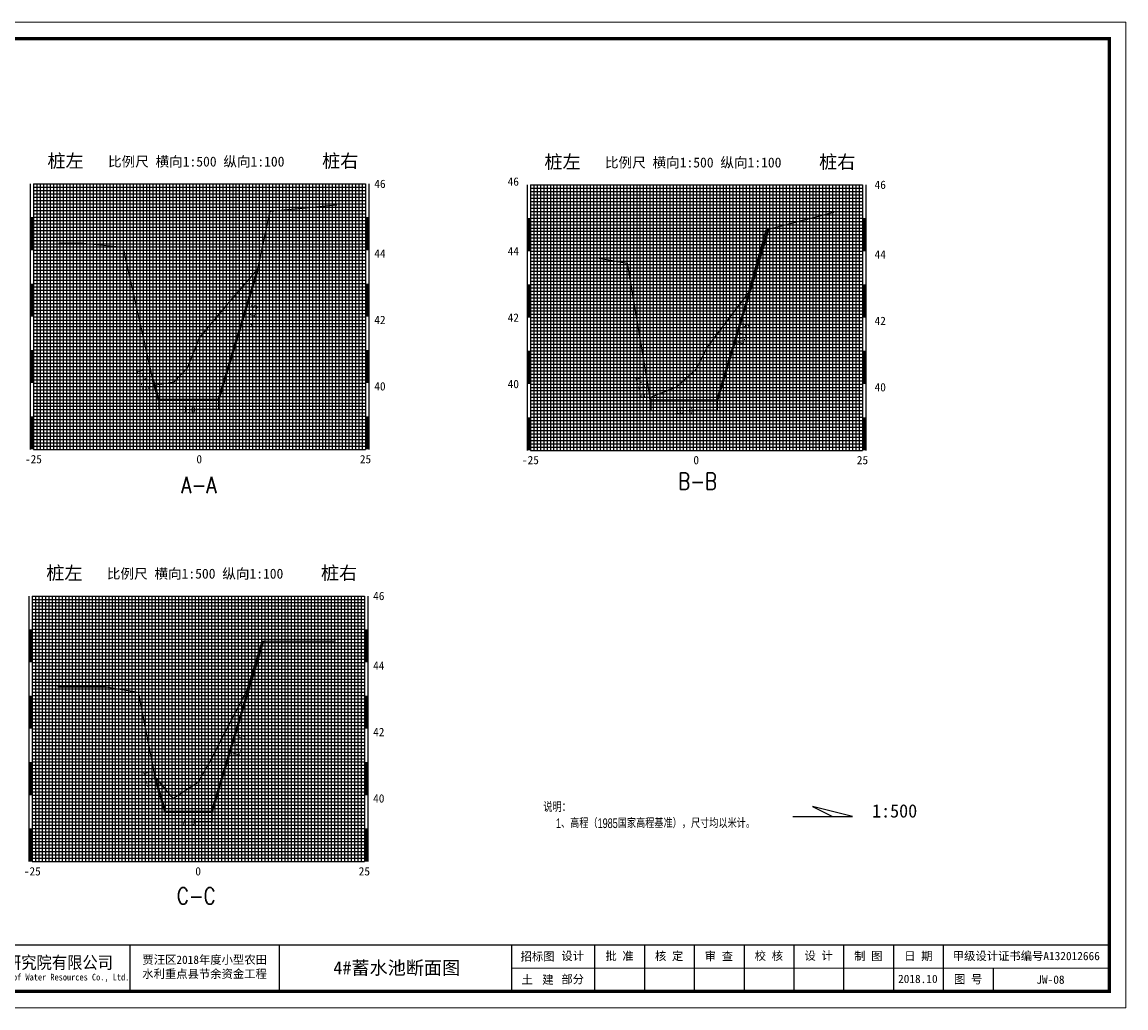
# Model space of a CAD drawing. Extents: x 555481 to 559434, y 3811529 to 3812446.
# Tile 34 of 37: x 556546 to 556878, y 3811587 to 3811884. Entities that reach past the tile are written whole.
import ezdxf
from ezdxf.enums import TextEntityAlignment as Align

# ---------------------------------------------------------------- set-up
doc = ezdxf.new("R2010")
doc.units = 0
doc.header["$LTSCALE"] = 0.5
doc.header["$PDSIZE"] = 0.2
doc.layers.get('0').update_dxf_attribs({"linetype": 'CONTINUOUS'})
doc.layers.get('Defpoints').update_dxf_attribs({"linetype": 'CONTINUOUS'})
for name, color, linetype in [('BGC', 7, 'CONTINUOUS'), ('DFG', 3, 'CONTINUOUS'), ('DMX', 1, 'CONTINUOUS'), ('XFG', 8, 'CONTINUOUS'), ('图副注记', 255, 'CONTINUOUS'), ('标注', 7, 'CONTINUOUS')]:
    doc.layers.add(name, color=color, linetype=linetype)
doc.layers.add('文字', color=7, linetype='CONTINUOUS', lineweight=13)
doc.layers.add('设计断面', color=4, linetype='CONTINUOUS', lineweight=40)
doc.styles.add('HT', font='simhei.ttf')
doc.styles.add('HZ', font='rs.shx', dxfattribs={"width": 0.8, "bigfont": 'hztxt.shx'})
doc.styles.add('hz-e', font='hztxt_e.shx', dxfattribs={"width": 0.7, "height": 40, "bigfont": 'hztxt.shx'})
doc.styles.add('LYJFS', font='times.ttf', dxfattribs={"width": 0.7})
doc.styles.get("Standard").update_dxf_attribs({"font": 'rs.shx', "bigfont": 'hztxt.shx'})
doc.styles.add('宋体', font='txt')
doc.dimstyles.get("Standard").update_dxf_attribs({"dimtxt": 0.18, "dimasz": 0.18, "dimexe": 0.18, "dimexo": 0.0625, "dimgap": 0.09, "dimtad": 0, "dimtih": 1, "dimtoh": 1, "dimdec": 4, "dimzin": 0, "dimdsep": 46, "dimtxsty": 'Standard', "dimcen": 0.09, "dimadec": 0, "dimazin": 0, "dimtfac": 1, "dimtdec": 4, "dimtofl": 0, "dimtmove": 0, "dimatfit": 3, "dimfxl": 0, "dimtolj": 1, "dimtzin": 0, "dimarcsym": 0})

# ---------------------------------------------------------------- blocks, each defined once
blk = doc.blocks.new('_ArchTick')
at = {"color": 0, "linetype": 'ByBlock', "const_width": 0.15}
blk.add_lwpolyline([(-0.5, -0.5), (0.5, 0.5)], dxfattribs=at)
blk = doc.blocks.new('*D7')
at = {"layer": 'Defpoints', "color": 0, "linetype": 'Continuous', "transparency": 16777216}
for p in [(556586.76, 3811769.92), (556604.76, 3811769.92), (556604.76, 3811766.92)]:
    blk.add_point(p, dxfattribs=at)
at = {"layer": '标注', "color": 0, "linetype": 'Continuous', "lineweight": -2, "transparency": 16777216}
for p, q in [((556586.76, 3811769.86), (556586.76, 3811766.74)), ((556604.76, 3811769.86), (556604.76, 3811766.74)), ((556586.76, 3811766.92), (556593.65, 3811766.92)), ((556604.76, 3811766.92), (556597.86, 3811766.92))]:
    blk.add_line(p, q, dxfattribs=at)
at = {"layer": '标注', "color": 0, "linetype": 'Continuous', "lineweight": -2, "transparency": 16777216, "xscale": 0.5, "yscale": 0.5, "zscale": 0.5, "rotation": 180}
blk.add_blockref('_ArchTick', (556586.76, 3811766.92), dxfattribs=at)
at = {"layer": '标注', "color": 0, "linetype": 'Continuous', "lineweight": -2, "transparency": 16777216, "xscale": 0.5, "yscale": 0.5, "zscale": 0.5}
blk.add_blockref('_ArchTick', (556604.76, 3811766.92), dxfattribs=at)
at = {"layer": '标注', "color": 0, "linetype": 'Continuous', "transparency": 16777216, "insert": (556595.76, 3811766.92), "char_height": 2, "attachment_point": 5, "style": '宋体'}
blk.add_mtext('\\A1;9.0', dxfattribs=at)
blk = doc.blocks.new('*D8')
at = {"layer": 'Defpoints', "color": 0, "linetype": 'Continuous', "transparency": 16777216}
for p in [(556734.91, 3811769.64), (556754.91, 3811769.64), (556754.91, 3811766.64)]:
    blk.add_point(p, dxfattribs=at)
at = {"layer": '标注', "color": 0, "linetype": 'Continuous', "lineweight": -2, "transparency": 16777216}
for p, q in [((556734.91, 3811769.58), (556734.91, 3811766.46)), ((556754.91, 3811769.58), (556754.91, 3811766.46)), ((556734.91, 3811766.64), (556742.19, 3811766.64)), ((556754.91, 3811766.64), (556747.62, 3811766.64))]:
    blk.add_line(p, q, dxfattribs=at)
at = {"layer": '标注', "color": 0, "linetype": 'Continuous', "lineweight": -2, "transparency": 16777216, "xscale": 0.5, "yscale": 0.5, "zscale": 0.5, "rotation": 180}
blk.add_blockref('_ArchTick', (556734.91, 3811766.64), dxfattribs=at)
at = {"layer": '标注', "color": 0, "linetype": 'Continuous', "lineweight": -2, "transparency": 16777216, "xscale": 0.5, "yscale": 0.5, "zscale": 0.5}
blk.add_blockref('_ArchTick', (556754.91, 3811766.64), dxfattribs=at)
at = {"layer": '标注', "color": 0, "linetype": 'Continuous', "transparency": 16777216, "insert": (556744.91, 3811766.64), "char_height": 2, "attachment_point": 5, "style": '宋体'}
blk.add_mtext('\\A1;10.0', dxfattribs=at)
blk = doc.blocks.new('*D9')
at = {"layer": 'Defpoints', "color": 0, "linetype": 'Continuous', "transparency": 16777216}
for p in [(556588.73, 3811645.77), (556602.73, 3811645.77), (556602.73, 3811642.77)]:
    blk.add_point(p, dxfattribs=at)
at = {"layer": '标注', "color": 0, "linetype": 'Continuous', "lineweight": -2, "transparency": 16777216}
for p, q in [((556588.73, 3811645.71), (556588.73, 3811642.59)), ((556602.73, 3811645.71), (556602.73, 3811642.59)), ((556588.73, 3811642.77), (556593.6, 3811642.77)), ((556602.73, 3811642.77), (556597.74, 3811642.77))]:
    blk.add_line(p, q, dxfattribs=at)
at = {"layer": '标注', "color": 0, "linetype": 'Continuous', "lineweight": -2, "transparency": 16777216, "xscale": 0.5, "yscale": 0.5, "zscale": 0.5, "rotation": 180}
blk.add_blockref('_ArchTick', (556588.73, 3811642.77), dxfattribs=at)
at = {"layer": '标注', "color": 0, "linetype": 'Continuous', "lineweight": -2, "transparency": 16777216, "xscale": 0.5, "yscale": 0.5, "zscale": 0.5}
blk.add_blockref('_ArchTick', (556602.73, 3811642.77), dxfattribs=at)
at = {"layer": '标注', "color": 0, "linetype": 'Continuous', "transparency": 16777216, "insert": (556595.67, 3811642.77), "char_height": 2, "attachment_point": 5, "style": '宋体'}
blk.add_mtext('\\A1;7.0', dxfattribs=at)
blk = doc.blocks.new('tk')
at = {"lineweight": 0}
for p, q in [((0, 2970), (4200, 2970)), ((4200, 2970), (4200, 0)), ((4150, 120), (2350, 120)), ((4200, 0), (0, 0))]:
    blk.add_line(p, q, dxfattribs=at)
for p, q in [((1200, 190), (1200, 50)), ((1650, 190), (1650, 50)), ((2350, 190), (2350, 50)), ((2600, 190), (2600, 50)), ((2750, 190), (2750, 50)), ((2900, 190), (2900, 50)), ((3050, 190), (3050, 50)), ((3200, 190), (3200, 50)), ((3350, 190), (3350, 50)), ((3500, 190), (3500, 50)), ((3650, 190), (3650, 50)), ((3800, 120), (3800, 50))]:
    blk.add_line(p, q)
at = {"lineweight": 0, "const_width": 10}
blk.add_lwpolyline([(250, 2920), (4150, 2920), (4150, 50), (250, 50)], close=True, dxfattribs=at)
at = {"lineweight": 0, "const_width": 4}
blk.add_lwpolyline([(4150, 190), (250, 190)], dxfattribs=at)
at = {"style": '宋体'}
for s, height, width, p in [('江苏省水利勘测设计研究院有限公司', 37.5, 0.9, (781.3, 137.5)), ('Jiangsu Surveying and Design Institute of Water Resources Co., Ltd.', 20, 0.8, (779.6, 90.1))]:
    blk.add_text(s, height=height, dxfattribs=dict(at, width=width)).set_placement(p, align=Align.MIDDLE)
at = {"style": 'LYJFS'}
for s, p in [('招标图', (2428.3, 155)), ('土   建', (2428.3, 85))]:
    blk.add_text(s, height=25, dxfattribs=at).set_placement(p, align=Align.MIDDLE_CENTER)
at = {"char_height": 25, "attachment_point": 5, "style": '宋体'}
for s, insert in [('设计', (2534, 155)), ('批 准', (2675, 155)), ('核 定', (2824.4, 154.7)), ('审 查', (2974.3, 154.7)), ('校 核', (3124.7, 155.4)), ('设 计', (3274.7, 155.9)), ('制 图', (3424.2, 154.8)), ('日 期', (3575, 155)), ('甲级设计证书编号A132012666', (3900, 155)), ('部分', (2534, 85)), ('2018.10', (3573.4, 87.3)), ('图 号', (3725, 85))]:
    blk.add_mtext(s, dxfattribs=dict(at, insert=insert))
blk = doc.blocks.new('tk1')
at = {"color": 0}
blk.add_blockref('tk', (0, 0), dxfattribs=at)
at = {"style": '宋体'}
for s, p in [('贾汪区2018年度小型农田', (1425.7, 146)), ('水利重点县节余资金工程', (1425.4, 103.5))]:
    blk.add_text(s, height=25, dxfattribs=at).set_placement(p, align=Align.MIDDLE)

msp = doc.modelspace()

# ---------------------------------------------------------------- linework, layer by layer
at = {"layer": 'BGC', "linetype": 'Continuous'}
for p, q in [((556548.01187, 3811834.92348), (556548.01187, 3811754.92348)), ((556549.01187, 3811834.92348), (556549.01187, 3811754.92348)), ((556649.01187, 3811834.92348), (556649.01187, 3811754.92348)), ((556650.01187, 3811834.92348), (556650.01187, 3811754.92348)), ((556697.67153, 3811834.64243), (556697.67153, 3811754.64243)), ((556698.67153, 3811834.64243), (556698.67153, 3811754.64243)), ((556798.67153, 3811834.64243), (556798.67153, 3811754.64243)), ((556799.67153, 3811834.64243), (556799.67153, 3811754.64243)), ((556547.67153, 3811710.77374), (556547.67153, 3811630.77374)), ((556548.67153, 3811710.77374), (556548.67153, 3811630.77374)), ((556648.67153, 3811710.77374), (556648.67153, 3811630.77374)), ((556649.67153, 3811710.77374), (556649.67153, 3811630.77374))]:
    msp.add_line(p, q, dxfattribs=at)
at = {"layer": 'BGC', "linetype": 'Continuous', "const_width": 1}
for points in [[(556548.51187, 3811814.92348), (556548.51187, 3811824.92348)], [(556649.51187, 3811814.92348), (556649.51187, 3811824.92348)], [(556698.17153, 3811814.64243), (556698.17153, 3811824.64243)], [(556799.17153, 3811814.64243), (556799.17153, 3811824.64243)], [(556548.51187, 3811794.92348), (556548.51187, 3811804.92348)], [(556649.51187, 3811794.92348), (556649.51187, 3811804.92348)], [(556698.17153, 3811794.64243), (556698.17153, 3811804.64243)], [(556799.17153, 3811794.64243), (556799.17153, 3811804.64243)], [(556548.51187, 3811774.92348), (556548.51187, 3811784.92348)], [(556649.51187, 3811774.92348), (556649.51187, 3811784.92348)], [(556698.17153, 3811774.64243), (556698.17153, 3811784.64243)], [(556799.17153, 3811774.64243), (556799.17153, 3811784.64243)], [(556548.51187, 3811754.92348), (556548.51187, 3811764.92348)], [(556649.51187, 3811754.92348), (556649.51187, 3811764.92348)], [(556698.17153, 3811754.64243), (556698.17153, 3811764.64243)], [(556799.17153, 3811754.64243), (556799.17153, 3811764.64243)], [(556548.17153, 3811690.77374), (556548.17153, 3811700.77374)], [(556649.17153, 3811690.77374), (556649.17153, 3811700.77374)], [(556548.17153, 3811670.77374), (556548.17153, 3811680.77374)], [(556649.17153, 3811670.77374), (556649.17153, 3811680.77374)], [(556548.17153, 3811650.77374), (556548.17153, 3811660.77374)], [(556649.17153, 3811650.77374), (556649.17153, 3811660.77374)], [(556548.17153, 3811630.77374), (556548.17153, 3811640.77374)], [(556649.17153, 3811630.77374), (556649.17153, 3811640.77374)]]:
    msp.add_lwpolyline(points, dxfattribs=at)
at = {"layer": 'DFG', "linetype": 'Continuous'}
for p, q in [((556549.01187, 3811834.92348), (556649.01187, 3811834.92348)), ((556559.01187, 3811834.92348), (556559.01187, 3811754.92348)), ((556569.01187, 3811834.92348), (556569.01187, 3811754.92348)), ((556579.01187, 3811834.92348), (556579.01187, 3811754.92348)), ((556589.01187, 3811834.92348), (556589.01187, 3811754.92348)), ((556609.01187, 3811834.92348), (556609.01187, 3811754.92348)), ((556619.01187, 3811834.92348), (556619.01187, 3811754.92348)), ((556629.01187, 3811834.92348), (556629.01187, 3811754.92348)), ((556639.01187, 3811834.92348), (556639.01187, 3811754.92348)), ((556698.67153, 3811834.64243), (556798.67153, 3811834.64243)), ((556708.67153, 3811834.64243), (556708.67153, 3811754.64243)), ((556718.67153, 3811834.64243), (556718.67153, 3811754.64243)), ((556728.67153, 3811834.64243), (556728.67153, 3811754.64243)), ((556738.67153, 3811834.64243), (556738.67153, 3811754.64243)), ((556758.67153, 3811834.64243), (556758.67153, 3811754.64243)), ((556768.67153, 3811834.64243), (556768.67153, 3811754.64243)), ((556778.67153, 3811834.64243), (556778.67153, 3811754.64243)), ((556788.67153, 3811834.64243), (556788.67153, 3811754.64243)), ((556549.01187, 3811824.92348), (556649.01187, 3811824.92348)), ((556698.67153, 3811824.64243), (556798.67153, 3811824.64243)), ((556549.01187, 3811814.92348), (556649.01187, 3811814.92348)), ((556549.01187, 3811814.92348), (556649.01187, 3811814.92348)), ((556698.67153, 3811814.64243), (556798.67153, 3811814.64243)), ((556698.67153, 3811814.64243), (556798.67153, 3811814.64243)), ((556549.01187, 3811804.92348), (556649.01187, 3811804.92348)), ((556698.67153, 3811804.64243), (556798.67153, 3811804.64243)), ((556549.01187, 3811794.92348), (556649.01187, 3811794.92348)), ((556698.67153, 3811794.64243), (556798.67153, 3811794.64243)), ((556549.01187, 3811784.92348), (556649.01187, 3811784.92348)), ((556698.67153, 3811784.64243), (556798.67153, 3811784.64243)), ((556549.01187, 3811774.92348), (556649.01187, 3811774.92348)), ((556698.67153, 3811774.64243), (556798.67153, 3811774.64243)), ((556549.01187, 3811764.92348), (556649.01187, 3811764.92348)), ((556698.67153, 3811764.64243), (556798.67153, 3811764.64243)), ((556549.01187, 3811754.92348), (556649.01187, 3811754.92348)), ((556698.67153, 3811754.64243), (556798.67153, 3811754.64243)), ((556548.67153, 3811710.77374), (556648.67153, 3811710.77374)), ((556558.67153, 3811710.77374), (556558.67153, 3811630.77374)), ((556568.67153, 3811710.77374), (556568.67153, 3811630.77374)), ((556578.67153, 3811710.77374), (556578.67153, 3811630.77374)), ((556588.67153, 3811710.77374), (556588.67153, 3811630.77374)), ((556608.67153, 3811710.77374), (556608.67153, 3811630.77374)), ((556618.67153, 3811710.77374), (556618.67153, 3811630.77374)), ((556628.67153, 3811710.77374), (556628.67153, 3811630.77374)), ((556638.67153, 3811710.77374), (556638.67153, 3811630.77374)), ((556548.67153, 3811700.77374), (556648.67153, 3811700.77374)), ((556548.67153, 3811690.77374), (556648.67153, 3811690.77374)), ((556548.67153, 3811690.77374), (556648.67153, 3811690.77374)), ((556548.67153, 3811680.77374), (556648.67153, 3811680.77374)), ((556548.67153, 3811670.77374), (556648.67153, 3811670.77374)), ((556548.67153, 3811660.77374), (556648.67153, 3811660.77374)), ((556548.67153, 3811650.77374), (556648.67153, 3811650.77374)), ((556548.67153, 3811640.77374), (556648.67153, 3811640.77374)), ((556548.67153, 3811630.77374), (556648.67153, 3811630.77374))]:
    msp.add_line(p, q, dxfattribs=at)
at = {"layer": 'DFG', "color": 2, "linetype": 'Continuous'}
for p, q in [((556599.01187, 3811834.92348), (556599.01187, 3811754.92348)), ((556748.67153, 3811834.64243), (556748.67153, 3811754.64243)), ((556598.67153, 3811710.77374), (556598.67153, 3811630.77374))]:
    msp.add_line(p, q, dxfattribs=at)
at = {"layer": 'DMX', "linetype": 'Continuous', "flags": 128}
for points in [[(556556.68094, 3811817.05348), (556564.11451, 3811817.05348), (556575.92899, 3811815.89348), (556585.30766, 3811774.25348), (556591.36564, 3811775.27348), (556595.43729, 3811779.48348), (556599.01187, 3811788.53348), (556607.77392, 3811798.96348), (556616.54855, 3811809.23348), (556620.27949, 3811826.68348), (556640.32766, 3811828.63348)], [(556706.35436, 3811812.68243), (556718.76045, 3811812.68243), (556727.8173, 3811811.06243), (556734.62242, 3811770.57243), (556742.73792, 3811773.79243), (556748.67153, 3811779.20243), (556751.85675, 3811785.68243), (556764.32774, 3811802.08243), (556769.67755, 3811821.11243), (556790.04598, 3811826.40243)], [(556556.33866, 3811683.45374), (556570.9156, 3811683.45374), (556580.55607, 3811681.79374), (556585.54768, 3811656.30374), (556590.97373, 3811649.75374), (556598.67153, 3811654.75374), (556602.64318, 3811661.77374), (556605.92109, 3811668.27374), (556613.28266, 3811682.16374), (556617.88552, 3811697.19374), (556639.97237, 3811697.24374)]]:
    msp.add_lwpolyline(points, dxfattribs=at)
at = {"layer": 'XFG', "linetype": 'Continuous'}
for p, q in [((556550.01187, 3811834.92348), (556550.01187, 3811754.92348)), ((556551.01187, 3811834.92348), (556551.01187, 3811754.92348)), ((556552.01187, 3811834.92348), (556552.01187, 3811754.92348)), ((556553.01187, 3811834.92348), (556553.01187, 3811754.92348)), ((556554.01187, 3811834.92348), (556554.01187, 3811754.92348)), ((556555.01187, 3811834.92348), (556555.01187, 3811754.92348)), ((556556.01187, 3811834.92348), (556556.01187, 3811754.92348)), ((556557.01187, 3811834.92348), (556557.01187, 3811754.92348)), ((556558.01187, 3811834.92348), (556558.01187, 3811754.92348)), ((556560.01187, 3811834.92348), (556560.01187, 3811754.92348)), ((556561.01187, 3811834.92348), (556561.01187, 3811754.92348)), ((556562.01187, 3811834.92348), (556562.01187, 3811754.92348)), ((556563.01187, 3811834.92348), (556563.01187, 3811754.92348)), ((556564.01187, 3811834.92348), (556564.01187, 3811754.92348)), ((556565.01187, 3811834.92348), (556565.01187, 3811754.92348)), ((556566.01187, 3811834.92348), (556566.01187, 3811754.92348)), ((556567.01187, 3811834.92348), (556567.01187, 3811754.92348)), ((556568.01187, 3811834.92348), (556568.01187, 3811754.92348)), ((556570.01187, 3811834.92348), (556570.01187, 3811754.92348)), ((556571.01187, 3811834.92348), (556571.01187, 3811754.92348)), ((556572.01187, 3811834.92348), (556572.01187, 3811754.92348)), ((556573.01187, 3811834.92348), (556573.01187, 3811754.92348)), ((556574.01187, 3811834.92348), (556574.01187, 3811754.92348)), ((556575.01187, 3811834.92348), (556575.01187, 3811754.92348)), ((556576.01187, 3811834.92348), (556576.01187, 3811754.92348)), ((556577.01187, 3811834.92348), (556577.01187, 3811754.92348)), ((556578.01187, 3811834.92348), (556578.01187, 3811754.92348)), ((556580.01187, 3811834.92348), (556580.01187, 3811754.92348)), ((556581.01187, 3811834.92348), (556581.01187, 3811754.92348)), ((556582.01187, 3811834.92348), (556582.01187, 3811754.92348)), ((556583.01187, 3811834.92348), (556583.01187, 3811754.92348)), ((556584.01187, 3811834.92348), (556584.01187, 3811754.92348)), ((556585.01187, 3811834.92348), (556585.01187, 3811754.92348)), ((556586.01187, 3811834.92348), (556586.01187, 3811754.92348)), ((556587.01187, 3811834.92348), (556587.01187, 3811754.92348)), ((556588.01187, 3811834.92348), (556588.01187, 3811754.92348)), ((556590.01187, 3811834.92348), (556590.01187, 3811754.92348)), ((556591.01187, 3811834.92348), (556591.01187, 3811754.92348)), ((556592.01187, 3811834.92348), (556592.01187, 3811754.92348)), ((556593.01187, 3811834.92348), (556593.01187, 3811754.92348)), ((556594.01187, 3811834.92348), (556594.01187, 3811754.92348)), ((556595.01187, 3811834.92348), (556595.01187, 3811754.92348)), ((556596.01187, 3811834.92348), (556596.01187, 3811754.92348)), ((556597.01187, 3811834.92348), (556597.01187, 3811754.92348)), ((556598.01187, 3811834.92348), (556598.01187, 3811754.92348)), ((556600.01187, 3811834.92348), (556600.01187, 3811754.92348)), ((556601.01187, 3811834.92348), (556601.01187, 3811754.92348)), ((556602.01187, 3811834.92348), (556602.01187, 3811754.92348)), ((556603.01187, 3811834.92348), (556603.01187, 3811754.92348)), ((556604.01187, 3811834.92348), (556604.01187, 3811754.92348)), ((556605.01187, 3811834.92348), (556605.01187, 3811754.92348)), ((556606.01187, 3811834.92348), (556606.01187, 3811754.92348)), ((556607.01187, 3811834.92348), (556607.01187, 3811754.92348)), ((556608.01187, 3811834.92348), (556608.01187, 3811754.92348)), ((556610.01187, 3811834.92348), (556610.01187, 3811754.92348)), ((556611.01187, 3811834.92348), (556611.01187, 3811754.92348)), ((556612.01187, 3811834.92348), (556612.01187, 3811754.92348)), ((556613.01187, 3811834.92348), (556613.01187, 3811754.92348)), ((556614.01187, 3811834.92348), (556614.01187, 3811754.92348)), ((556615.01187, 3811834.92348), (556615.01187, 3811754.92348)), ((556616.01187, 3811834.92348), (556616.01187, 3811754.92348)), ((556617.01187, 3811834.92348), (556617.01187, 3811754.92348)), ((556618.01187, 3811834.92348), (556618.01187, 3811754.92348)), ((556620.01187, 3811834.92348), (556620.01187, 3811754.92348)), ((556621.01187, 3811834.92348), (556621.01187, 3811754.92348)), ((556622.01187, 3811834.92348), (556622.01187, 3811754.92348)), ((556623.01187, 3811834.92348), (556623.01187, 3811754.92348)), ((556624.01187, 3811834.92348), (556624.01187, 3811754.92348)), ((556625.01187, 3811834.92348), (556625.01187, 3811754.92348)), ((556626.01187, 3811834.92348), (556626.01187, 3811754.92348)), ((556627.01187, 3811834.92348), (556627.01187, 3811754.92348)), ((556628.01187, 3811834.92348), (556628.01187, 3811754.92348)), ((556630.01187, 3811834.92348), (556630.01187, 3811754.92348)), ((556631.01187, 3811834.92348), (556631.01187, 3811754.92348)), ((556632.01187, 3811834.92348), (556632.01187, 3811754.92348)), ((556633.01187, 3811834.92348), (556633.01187, 3811754.92348)), ((556634.01187, 3811834.92348), (556634.01187, 3811754.92348)), ((556635.01187, 3811834.92348), (556635.01187, 3811754.92348)), ((556636.01187, 3811834.92348), (556636.01187, 3811754.92348)), ((556637.01187, 3811834.92348), (556637.01187, 3811754.92348)), ((556638.01187, 3811834.92348), (556638.01187, 3811754.92348)), ((556640.01187, 3811834.92348), (556640.01187, 3811754.92348)), ((556641.01187, 3811834.92348), (556641.01187, 3811754.92348)), ((556642.01187, 3811834.92348), (556642.01187, 3811754.92348)), ((556643.01187, 3811834.92348), (556643.01187, 3811754.92348)), ((556644.01187, 3811834.92348), (556644.01187, 3811754.92348)), ((556645.01187, 3811834.92348), (556645.01187, 3811754.92348)), ((556646.01187, 3811834.92348), (556646.01187, 3811754.92348)), ((556647.01187, 3811834.92348), (556647.01187, 3811754.92348)), ((556648.01187, 3811834.92348), (556648.01187, 3811754.92348)), ((556699.67153, 3811834.64243), (556699.67153, 3811754.64243)), ((556700.67153, 3811834.64243), (556700.67153, 3811754.64243)), ((556701.67153, 3811834.64243), (556701.67153, 3811754.64243)), ((556702.67153, 3811834.64243), (556702.67153, 3811754.64243)), ((556703.67153, 3811834.64243), (556703.67153, 3811754.64243)), ((556704.67153, 3811834.64243), (556704.67153, 3811754.64243)), ((556705.67153, 3811834.64243), (556705.67153, 3811754.64243)), ((556706.67153, 3811834.64243), (556706.67153, 3811754.64243)), ((556707.67153, 3811834.64243), (556707.67153, 3811754.64243)), ((556709.67153, 3811834.64243), (556709.67153, 3811754.64243)), ((556710.67153, 3811834.64243), (556710.67153, 3811754.64243)), ((556711.67153, 3811834.64243), (556711.67153, 3811754.64243)), ((556712.67153, 3811834.64243), (556712.67153, 3811754.64243)), ((556713.67153, 3811834.64243), (556713.67153, 3811754.64243)), ((556714.67153, 3811834.64243), (556714.67153, 3811754.64243)), ((556715.67153, 3811834.64243), (556715.67153, 3811754.64243)), ((556716.67153, 3811834.64243), (556716.67153, 3811754.64243)), ((556717.67153, 3811834.64243), (556717.67153, 3811754.64243)), ((556719.67153, 3811834.64243), (556719.67153, 3811754.64243)), ((556720.67153, 3811834.64243), (556720.67153, 3811754.64243)), ((556721.67153, 3811834.64243), (556721.67153, 3811754.64243)), ((556722.67153, 3811834.64243), (556722.67153, 3811754.64243)), ((556723.67153, 3811834.64243), (556723.67153, 3811754.64243)), ((556724.67153, 3811834.64243), (556724.67153, 3811754.64243)), ((556725.67153, 3811834.64243), (556725.67153, 3811754.64243)), ((556726.67153, 3811834.64243), (556726.67153, 3811754.64243)), ((556727.67153, 3811834.64243), (556727.67153, 3811754.64243)), ((556729.67153, 3811834.64243), (556729.67153, 3811754.64243)), ((556730.67153, 3811834.64243), (556730.67153, 3811754.64243)), ((556731.67153, 3811834.64243), (556731.67153, 3811754.64243)), ((556732.67153, 3811834.64243), (556732.67153, 3811754.64243)), ((556733.67153, 3811834.64243), (556733.67153, 3811754.64243)), ((556734.67153, 3811834.64243), (556734.67153, 3811754.64243)), ((556735.67153, 3811834.64243), (556735.67153, 3811754.64243)), ((556736.67153, 3811834.64243), (556736.67153, 3811754.64243)), ((556737.67153, 3811834.64243), (556737.67153, 3811754.64243)), ((556739.67153, 3811834.64243), (556739.67153, 3811754.64243)), ((556740.67153, 3811834.64243), (556740.67153, 3811754.64243)), ((556741.67153, 3811834.64243), (556741.67153, 3811754.64243)), ((556742.67153, 3811834.64243), (556742.67153, 3811754.64243)), ((556743.67153, 3811834.64243), (556743.67153, 3811754.64243)), ((556744.67153, 3811834.64243), (556744.67153, 3811754.64243)), ((556745.67153, 3811834.64243), (556745.67153, 3811754.64243)), ((556746.67153, 3811834.64243), (556746.67153, 3811754.64243)), ((556747.67153, 3811834.64243), (556747.67153, 3811754.64243)), ((556749.67153, 3811834.64243), (556749.67153, 3811754.64243)), ((556750.67153, 3811834.64243), (556750.67153, 3811754.64243)), ((556751.67153, 3811834.64243), (556751.67153, 3811754.64243)), ((556752.67153, 3811834.64243), (556752.67153, 3811754.64243)), ((556753.67153, 3811834.64243), (556753.67153, 3811754.64243)), ((556754.67153, 3811834.64243), (556754.67153, 3811754.64243)), ((556755.67153, 3811834.64243), (556755.67153, 3811754.64243)), ((556756.67153, 3811834.64243), (556756.67153, 3811754.64243)), ((556757.67153, 3811834.64243), (556757.67153, 3811754.64243)), ((556759.67153, 3811834.64243), (556759.67153, 3811754.64243)), ((556760.67153, 3811834.64243), (556760.67153, 3811754.64243)), ((556761.67153, 3811834.64243), (556761.67153, 3811754.64243)), ((556762.67153, 3811834.64243), (556762.67153, 3811754.64243)), ((556763.67153, 3811834.64243), (556763.67153, 3811754.64243)), ((556764.67153, 3811834.64243), (556764.67153, 3811754.64243)), ((556765.67153, 3811834.64243), (556765.67153, 3811754.64243)), ((556766.67153, 3811834.64243), (556766.67153, 3811754.64243)), ((556767.67153, 3811834.64243), (556767.67153, 3811754.64243)), ((556769.67153, 3811834.64243), (556769.67153, 3811754.64243)), ((556770.67153, 3811834.64243), (556770.67153, 3811754.64243)), ((556771.67153, 3811834.64243), (556771.67153, 3811754.64243)), ((556772.67153, 3811834.64243), (556772.67153, 3811754.64243)), ((556773.67153, 3811834.64243), (556773.67153, 3811754.64243)), ((556774.67153, 3811834.64243), (556774.67153, 3811754.64243)), ((556775.67153, 3811834.64243), (556775.67153, 3811754.64243)), ((556776.67153, 3811834.64243), (556776.67153, 3811754.64243)), ((556777.67153, 3811834.64243), (556777.67153, 3811754.64243)), ((556779.67153, 3811834.64243), (556779.67153, 3811754.64243)), ((556780.67153, 3811834.64243), (556780.67153, 3811754.64243)), ((556781.67153, 3811834.64243), (556781.67153, 3811754.64243)), ((556782.67153, 3811834.64243), (556782.67153, 3811754.64243)), ((556783.67153, 3811834.64243), (556783.67153, 3811754.64243)), ((556784.67153, 3811834.64243), (556784.67153, 3811754.64243)), ((556785.67153, 3811834.64243), (556785.67153, 3811754.64243)), ((556786.67153, 3811834.64243), (556786.67153, 3811754.64243)), ((556787.67153, 3811834.64243), (556787.67153, 3811754.64243)), ((556789.67153, 3811834.64243), (556789.67153, 3811754.64243)), ((556790.67153, 3811834.64243), (556790.67153, 3811754.64243)), ((556791.67153, 3811834.64243), (556791.67153, 3811754.64243)), ((556792.67153, 3811834.64243), (556792.67153, 3811754.64243)), ((556793.67153, 3811834.64243), (556793.67153, 3811754.64243)), ((556794.67153, 3811834.64243), (556794.67153, 3811754.64243)), ((556795.67153, 3811834.64243), (556795.67153, 3811754.64243)), ((556796.67153, 3811834.64243), (556796.67153, 3811754.64243)), ((556797.67153, 3811834.64243), (556797.67153, 3811754.64243)), ((556549.01187, 3811833.92348), (556649.01187, 3811833.92348)), ((556549.01187, 3811832.92348), (556649.01187, 3811832.92348)), ((556549.01187, 3811831.92348), (556649.01187, 3811831.92348)), ((556549.01187, 3811830.92348), (556649.01187, 3811830.92348)), ((556698.67153, 3811833.64243), (556798.67153, 3811833.64243)), ((556698.67153, 3811832.64243), (556798.67153, 3811832.64243)), ((556698.67153, 3811831.64243), (556798.67153, 3811831.64243)), ((556549.01187, 3811829.92348), (556649.01187, 3811829.92348)), ((556549.01187, 3811828.92348), (556649.01187, 3811828.92348)), ((556549.01187, 3811827.92348), (556649.01187, 3811827.92348)), ((556698.67153, 3811830.64243), (556798.67153, 3811830.64243)), ((556698.67153, 3811829.64243), (556798.67153, 3811829.64243)), ((556698.67153, 3811828.64243), (556798.67153, 3811828.64243)), ((556698.67153, 3811827.64243), (556798.67153, 3811827.64243)), ((556549.01187, 3811826.92348), (556649.01187, 3811826.92348)), ((556549.01187, 3811825.92348), (556649.01187, 3811825.92348)), ((556698.67153, 3811826.64243), (556798.67153, 3811826.64243)), ((556698.67153, 3811825.64243), (556798.67153, 3811825.64243)), ((556549.01187, 3811823.92348), (556649.01187, 3811823.92348)), ((556549.01187, 3811823.92348), (556649.01187, 3811823.92348)), ((556549.01187, 3811822.92348), (556649.01187, 3811822.92348)), ((556549.01187, 3811821.92348), (556649.01187, 3811821.92348)), ((556549.01187, 3811820.92348), (556649.01187, 3811820.92348)), ((556698.67153, 3811823.64243), (556798.67153, 3811823.64243)), ((556698.67153, 3811823.64243), (556798.67153, 3811823.64243)), ((556698.67153, 3811822.64243), (556798.67153, 3811822.64243)), ((556698.67153, 3811821.64243), (556798.67153, 3811821.64243)), ((556549.01187, 3811819.92348), (556649.01187, 3811819.92348)), ((556549.01187, 3811818.92348), (556649.01187, 3811818.92348)), ((556549.01187, 3811817.92348), (556649.01187, 3811817.92348)), ((556698.67153, 3811820.64243), (556798.67153, 3811820.64243)), ((556698.67153, 3811819.64243), (556798.67153, 3811819.64243)), ((556698.67153, 3811818.64243), (556798.67153, 3811818.64243)), ((556698.67153, 3811817.64243), (556798.67153, 3811817.64243)), ((556549.01187, 3811816.92348), (556649.01187, 3811816.92348)), ((556549.01187, 3811815.92348), (556649.01187, 3811815.92348)), ((556698.67153, 3811816.64243), (556798.67153, 3811816.64243)), ((556698.67153, 3811815.64243), (556798.67153, 3811815.64243)), ((556549.01187, 3811813.92348), (556649.01187, 3811813.92348)), ((556549.01187, 3811812.92348), (556649.01187, 3811812.92348)), ((556549.01187, 3811811.92348), (556649.01187, 3811811.92348)), ((556549.01187, 3811810.92348), (556649.01187, 3811810.92348)), ((556698.67153, 3811813.64243), (556798.67153, 3811813.64243)), ((556698.67153, 3811812.64243), (556798.67153, 3811812.64243)), ((556698.67153, 3811811.64243), (556798.67153, 3811811.64243)), ((556549.01187, 3811809.92348), (556649.01187, 3811809.92348)), ((556549.01187, 3811808.92348), (556649.01187, 3811808.92348)), ((556549.01187, 3811807.92348), (556649.01187, 3811807.92348)), ((556698.67153, 3811810.64243), (556798.67153, 3811810.64243)), ((556698.67153, 3811809.64243), (556798.67153, 3811809.64243)), ((556698.67153, 3811808.64243), (556798.67153, 3811808.64243)), ((556698.67153, 3811807.64243), (556798.67153, 3811807.64243)), ((556549.01187, 3811806.92348), (556649.01187, 3811806.92348)), ((556549.01187, 3811805.92348), (556649.01187, 3811805.92348)), ((556698.67153, 3811806.64243), (556798.67153, 3811806.64243)), ((556698.67153, 3811805.64243), (556798.67153, 3811805.64243)), ((556549.01187, 3811803.92348), (556649.01187, 3811803.92348)), ((556549.01187, 3811803.92348), (556649.01187, 3811803.92348)), ((556549.01187, 3811802.92348), (556649.01187, 3811802.92348)), ((556549.01187, 3811801.92348), (556649.01187, 3811801.92348)), ((556549.01187, 3811800.92348), (556649.01187, 3811800.92348)), ((556698.67153, 3811803.64243), (556798.67153, 3811803.64243)), ((556698.67153, 3811803.64243), (556798.67153, 3811803.64243)), ((556698.67153, 3811802.64243), (556798.67153, 3811802.64243)), ((556698.67153, 3811801.64243), (556798.67153, 3811801.64243)), ((556549.01187, 3811799.92348), (556649.01187, 3811799.92348)), ((556549.01187, 3811798.92348), (556649.01187, 3811798.92348)), ((556549.01187, 3811797.92348), (556649.01187, 3811797.92348)), ((556698.67153, 3811800.64243), (556798.67153, 3811800.64243)), ((556698.67153, 3811799.64243), (556798.67153, 3811799.64243)), ((556698.67153, 3811798.64243), (556798.67153, 3811798.64243)), ((556698.67153, 3811797.64243), (556798.67153, 3811797.64243)), ((556549.01187, 3811796.92348), (556649.01187, 3811796.92348)), ((556549.01187, 3811795.92348), (556649.01187, 3811795.92348)), ((556698.67153, 3811796.64243), (556798.67153, 3811796.64243)), ((556698.67153, 3811795.64243), (556798.67153, 3811795.64243)), ((556549.01187, 3811793.92348), (556649.01187, 3811793.92348)), ((556549.01187, 3811792.92348), (556649.01187, 3811792.92348)), ((556549.01187, 3811791.92348), (556649.01187, 3811791.92348)), ((556549.01187, 3811790.92348), (556649.01187, 3811790.92348)), ((556698.67153, 3811793.64243), (556798.67153, 3811793.64243)), ((556698.67153, 3811792.64243), (556798.67153, 3811792.64243)), ((556698.67153, 3811791.64243), (556798.67153, 3811791.64243)), ((556549.01187, 3811789.92348), (556649.01187, 3811789.92348)), ((556549.01187, 3811788.92348), (556649.01187, 3811788.92348)), ((556549.01187, 3811787.92348), (556649.01187, 3811787.92348)), ((556698.67153, 3811790.64243), (556798.67153, 3811790.64243)), ((556698.67153, 3811789.64243), (556798.67153, 3811789.64243)), ((556698.67153, 3811788.64243), (556798.67153, 3811788.64243)), ((556698.67153, 3811787.64243), (556798.67153, 3811787.64243)), ((556549.01187, 3811786.92348), (556649.01187, 3811786.92348)), ((556549.01187, 3811785.92348), (556649.01187, 3811785.92348)), ((556698.67153, 3811786.64243), (556798.67153, 3811786.64243)), ((556698.67153, 3811785.64243), (556798.67153, 3811785.64243)), ((556549.01187, 3811783.92348), (556649.01187, 3811783.92348)), ((556549.01187, 3811782.92348), (556649.01187, 3811782.92348)), ((556549.01187, 3811781.92348), (556649.01187, 3811781.92348)), ((556549.01187, 3811780.92348), (556649.01187, 3811780.92348)), ((556698.67153, 3811783.64243), (556798.67153, 3811783.64243)), ((556698.67153, 3811782.64243), (556798.67153, 3811782.64243)), ((556698.67153, 3811781.64243), (556798.67153, 3811781.64243)), ((556549.01187, 3811779.92348), (556649.01187, 3811779.92348)), ((556549.01187, 3811778.92348), (556649.01187, 3811778.92348)), ((556549.01187, 3811777.92348), (556649.01187, 3811777.92348)), ((556698.67153, 3811780.64243), (556798.67153, 3811780.64243)), ((556698.67153, 3811779.64243), (556798.67153, 3811779.64243)), ((556698.67153, 3811778.64243), (556798.67153, 3811778.64243)), ((556698.67153, 3811777.64243), (556798.67153, 3811777.64243)), ((556549.01187, 3811776.92348), (556649.01187, 3811776.92348)), ((556549.01187, 3811775.92348), (556649.01187, 3811775.92348)), ((556698.67153, 3811776.64243), (556798.67153, 3811776.64243)), ((556698.67153, 3811775.64243), (556798.67153, 3811775.64243)), ((556549.01187, 3811773.92348), (556649.01187, 3811773.92348)), ((556549.01187, 3811772.92348), (556649.01187, 3811772.92348)), ((556549.01187, 3811771.92348), (556649.01187, 3811771.92348)), ((556549.01187, 3811770.92348), (556649.01187, 3811770.92348)), ((556698.67153, 3811773.64243), (556798.67153, 3811773.64243)), ((556698.67153, 3811772.64243), (556798.67153, 3811772.64243)), ((556698.67153, 3811771.64243), (556798.67153, 3811771.64243)), ((556549.01187, 3811769.92348), (556649.01187, 3811769.92348)), ((556549.01187, 3811768.92348), (556649.01187, 3811768.92348)), ((556549.01187, 3811767.92348), (556649.01187, 3811767.92348)), ((556698.67153, 3811770.64243), (556798.67153, 3811770.64243)), ((556698.67153, 3811769.64243), (556798.67153, 3811769.64243)), ((556698.67153, 3811768.64243), (556798.67153, 3811768.64243)), ((556698.67153, 3811767.64243), (556798.67153, 3811767.64243)), ((556549.01187, 3811766.92348), (556649.01187, 3811766.92348)), ((556549.01187, 3811765.92348), (556649.01187, 3811765.92348)), ((556698.67153, 3811766.64243), (556798.67153, 3811766.64243)), ((556698.67153, 3811765.64243), (556798.67153, 3811765.64243)), ((556549.01187, 3811763.92348), (556649.01187, 3811763.92348)), ((556549.01187, 3811762.92348), (556649.01187, 3811762.92348)), ((556549.01187, 3811761.92348), (556649.01187, 3811761.92348)), ((556698.67153, 3811763.64243), (556798.67153, 3811763.64243)), ((556698.67153, 3811762.64243), (556798.67153, 3811762.64243)), ((556698.67153, 3811761.64243), (556798.67153, 3811761.64243)), ((556549.01187, 3811760.92348), (556649.01187, 3811760.92348)), ((556549.01187, 3811759.92348), (556649.01187, 3811759.92348)), ((556549.01187, 3811758.92348), (556649.01187, 3811758.92348)), ((556549.01187, 3811757.92348), (556649.01187, 3811757.92348)), ((556698.67153, 3811760.64243), (556798.67153, 3811760.64243)), ((556698.67153, 3811759.64243), (556798.67153, 3811759.64243)), ((556698.67153, 3811758.64243), (556798.67153, 3811758.64243)), ((556698.67153, 3811757.64243), (556798.67153, 3811757.64243)), ((556549.01187, 3811756.92348), (556649.01187, 3811756.92348)), ((556549.01187, 3811755.92348), (556649.01187, 3811755.92348)), ((556698.67153, 3811756.64243), (556798.67153, 3811756.64243)), ((556698.67153, 3811755.64243), (556798.67153, 3811755.64243)), ((556548.67153, 3811709.77374), (556648.67153, 3811709.77374)), ((556548.67153, 3811708.77374), (556648.67153, 3811708.77374)), ((556548.67153, 3811707.77374), (556648.67153, 3811707.77374)), ((556549.67153, 3811710.77374), (556549.67153, 3811630.77374)), ((556550.67153, 3811710.77374), (556550.67153, 3811630.77374)), ((556551.67153, 3811710.77374), (556551.67153, 3811630.77374)), ((556552.67153, 3811710.77374), (556552.67153, 3811630.77374)), ((556553.67153, 3811710.77374), (556553.67153, 3811630.77374)), ((556554.67153, 3811710.77374), (556554.67153, 3811630.77374)), ((556555.67153, 3811710.77374), (556555.67153, 3811630.77374)), ((556556.67153, 3811710.77374), (556556.67153, 3811630.77374)), ((556557.67153, 3811710.77374), (556557.67153, 3811630.77374)), ((556559.67153, 3811710.77374), (556559.67153, 3811630.77374)), ((556560.67153, 3811710.77374), (556560.67153, 3811630.77374)), ((556561.67153, 3811710.77374), (556561.67153, 3811630.77374)), ((556562.67153, 3811710.77374), (556562.67153, 3811630.77374)), ((556563.67153, 3811710.77374), (556563.67153, 3811630.77374)), ((556564.67153, 3811710.77374), (556564.67153, 3811630.77374)), ((556565.67153, 3811710.77374), (556565.67153, 3811630.77374)), ((556566.67153, 3811710.77374), (556566.67153, 3811630.77374)), ((556567.67153, 3811710.77374), (556567.67153, 3811630.77374)), ((556569.67153, 3811710.77374), (556569.67153, 3811630.77374)), ((556570.67153, 3811710.77374), (556570.67153, 3811630.77374)), ((556571.67153, 3811710.77374), (556571.67153, 3811630.77374)), ((556572.67153, 3811710.77374), (556572.67153, 3811630.77374)), ((556573.67153, 3811710.77374), (556573.67153, 3811630.77374)), ((556574.67153, 3811710.77374), (556574.67153, 3811630.77374)), ((556575.67153, 3811710.77374), (556575.67153, 3811630.77374)), ((556576.67153, 3811710.77374), (556576.67153, 3811630.77374)), ((556577.67153, 3811710.77374), (556577.67153, 3811630.77374)), ((556579.67153, 3811710.77374), (556579.67153, 3811630.77374)), ((556580.67153, 3811710.77374), (556580.67153, 3811630.77374)), ((556581.67153, 3811710.77374), (556581.67153, 3811630.77374)), ((556582.67153, 3811710.77374), (556582.67153, 3811630.77374)), ((556583.67153, 3811710.77374), (556583.67153, 3811630.77374)), ((556584.67153, 3811710.77374), (556584.67153, 3811630.77374)), ((556585.67153, 3811710.77374), (556585.67153, 3811630.77374)), ((556586.67153, 3811710.77374), (556586.67153, 3811630.77374)), ((556587.67153, 3811710.77374), (556587.67153, 3811630.77374)), ((556589.67153, 3811710.77374), (556589.67153, 3811630.77374)), ((556590.67153, 3811710.77374), (556590.67153, 3811630.77374)), ((556591.67153, 3811710.77374), (556591.67153, 3811630.77374)), ((556592.67153, 3811710.77374), (556592.67153, 3811630.77374)), ((556593.67153, 3811710.77374), (556593.67153, 3811630.77374)), ((556594.67153, 3811710.77374), (556594.67153, 3811630.77374)), ((556595.67153, 3811710.77374), (556595.67153, 3811630.77374)), ((556596.67153, 3811710.77374), (556596.67153, 3811630.77374)), ((556597.67153, 3811710.77374), (556597.67153, 3811630.77374)), ((556599.67153, 3811710.77374), (556599.67153, 3811630.77374)), ((556600.67153, 3811710.77374), (556600.67153, 3811630.77374)), ((556601.67153, 3811710.77374), (556601.67153, 3811630.77374)), ((556602.67153, 3811710.77374), (556602.67153, 3811630.77374)), ((556603.67153, 3811710.77374), (556603.67153, 3811630.77374)), ((556604.67153, 3811710.77374), (556604.67153, 3811630.77374)), ((556605.67153, 3811710.77374), (556605.67153, 3811630.77374)), ((556606.67153, 3811710.77374), (556606.67153, 3811630.77374)), ((556607.67153, 3811710.77374), (556607.67153, 3811630.77374)), ((556609.67153, 3811710.77374), (556609.67153, 3811630.77374)), ((556610.67153, 3811710.77374), (556610.67153, 3811630.77374)), ((556611.67153, 3811710.77374), (556611.67153, 3811630.77374)), ((556612.67153, 3811710.77374), (556612.67153, 3811630.77374)), ((556613.67153, 3811710.77374), (556613.67153, 3811630.77374)), ((556614.67153, 3811710.77374), (556614.67153, 3811630.77374)), ((556615.67153, 3811710.77374), (556615.67153, 3811630.77374)), ((556616.67153, 3811710.77374), (556616.67153, 3811630.77374)), ((556617.67153, 3811710.77374), (556617.67153, 3811630.77374)), ((556619.67153, 3811710.77374), (556619.67153, 3811630.77374)), ((556620.67153, 3811710.77374), (556620.67153, 3811630.77374)), ((556621.67153, 3811710.77374), (556621.67153, 3811630.77374)), ((556622.67153, 3811710.77374), (556622.67153, 3811630.77374)), ((556623.67153, 3811710.77374), (556623.67153, 3811630.77374)), ((556624.67153, 3811710.77374), (556624.67153, 3811630.77374)), ((556625.67153, 3811710.77374), (556625.67153, 3811630.77374)), ((556626.67153, 3811710.77374), (556626.67153, 3811630.77374)), ((556627.67153, 3811710.77374), (556627.67153, 3811630.77374)), ((556629.67153, 3811710.77374), (556629.67153, 3811630.77374)), ((556630.67153, 3811710.77374), (556630.67153, 3811630.77374)), ((556631.67153, 3811710.77374), (556631.67153, 3811630.77374)), ((556632.67153, 3811710.77374), (556632.67153, 3811630.77374)), ((556633.67153, 3811710.77374), (556633.67153, 3811630.77374)), ((556634.67153, 3811710.77374), (556634.67153, 3811630.77374)), ((556635.67153, 3811710.77374), (556635.67153, 3811630.77374)), ((556636.67153, 3811710.77374), (556636.67153, 3811630.77374)), ((556637.67153, 3811710.77374), (556637.67153, 3811630.77374)), ((556639.67153, 3811710.77374), (556639.67153, 3811630.77374)), ((556640.67153, 3811710.77374), (556640.67153, 3811630.77374)), ((556641.67153, 3811710.77374), (556641.67153, 3811630.77374)), ((556642.67153, 3811710.77374), (556642.67153, 3811630.77374)), ((556643.67153, 3811710.77374), (556643.67153, 3811630.77374)), ((556644.67153, 3811710.77374), (556644.67153, 3811630.77374)), ((556645.67153, 3811710.77374), (556645.67153, 3811630.77374)), ((556646.67153, 3811710.77374), (556646.67153, 3811630.77374)), ((556647.67153, 3811710.77374), (556647.67153, 3811630.77374)), ((556548.67153, 3811706.77374), (556648.67153, 3811706.77374)), ((556548.67153, 3811705.77374), (556648.67153, 3811705.77374)), ((556548.67153, 3811704.77374), (556648.67153, 3811704.77374)), ((556548.67153, 3811703.77374), (556648.67153, 3811703.77374)), ((556548.67153, 3811702.77374), (556648.67153, 3811702.77374)), ((556548.67153, 3811701.77374), (556648.67153, 3811701.77374)), ((556548.67153, 3811699.77374), (556648.67153, 3811699.77374)), ((556548.67153, 3811699.77374), (556648.67153, 3811699.77374)), ((556548.67153, 3811698.77374), (556648.67153, 3811698.77374)), ((556548.67153, 3811697.77374), (556648.67153, 3811697.77374)), ((556548.67153, 3811696.77374), (556648.67153, 3811696.77374)), ((556548.67153, 3811695.77374), (556648.67153, 3811695.77374)), ((556548.67153, 3811694.77374), (556648.67153, 3811694.77374)), ((556548.67153, 3811693.77374), (556648.67153, 3811693.77374)), ((556548.67153, 3811692.77374), (556648.67153, 3811692.77374)), ((556548.67153, 3811691.77374), (556648.67153, 3811691.77374)), ((556548.67153, 3811689.77374), (556648.67153, 3811689.77374)), ((556548.67153, 3811688.77374), (556648.67153, 3811688.77374)), ((556548.67153, 3811687.77374), (556648.67153, 3811687.77374)), ((556548.67153, 3811686.77374), (556648.67153, 3811686.77374)), ((556548.67153, 3811685.77374), (556648.67153, 3811685.77374)), ((556548.67153, 3811684.77374), (556648.67153, 3811684.77374)), ((556548.67153, 3811683.77374), (556648.67153, 3811683.77374)), ((556548.67153, 3811682.77374), (556648.67153, 3811682.77374)), ((556548.67153, 3811681.77374), (556648.67153, 3811681.77374)), ((556548.67153, 3811679.77374), (556648.67153, 3811679.77374)), ((556548.67153, 3811679.77374), (556648.67153, 3811679.77374)), ((556548.67153, 3811678.77374), (556648.67153, 3811678.77374)), ((556548.67153, 3811677.77374), (556648.67153, 3811677.77374)), ((556548.67153, 3811676.77374), (556648.67153, 3811676.77374)), ((556548.67153, 3811675.77374), (556648.67153, 3811675.77374)), ((556548.67153, 3811674.77374), (556648.67153, 3811674.77374)), ((556548.67153, 3811673.77374), (556648.67153, 3811673.77374)), ((556548.67153, 3811672.77374), (556648.67153, 3811672.77374)), ((556548.67153, 3811671.77374), (556648.67153, 3811671.77374)), ((556548.67153, 3811669.77374), (556648.67153, 3811669.77374)), ((556548.67153, 3811668.77374), (556648.67153, 3811668.77374)), ((556548.67153, 3811667.77374), (556648.67153, 3811667.77374)), ((556548.67153, 3811666.77374), (556648.67153, 3811666.77374)), ((556548.67153, 3811665.77374), (556648.67153, 3811665.77374)), ((556548.67153, 3811664.77374), (556648.67153, 3811664.77374)), ((556548.67153, 3811663.77374), (556648.67153, 3811663.77374)), ((556548.67153, 3811662.77374), (556648.67153, 3811662.77374)), ((556548.67153, 3811661.77374), (556648.67153, 3811661.77374)), ((556548.67153, 3811659.77374), (556648.67153, 3811659.77374)), ((556548.67153, 3811658.77374), (556648.67153, 3811658.77374)), ((556548.67153, 3811657.77374), (556648.67153, 3811657.77374)), ((556548.67153, 3811656.77374), (556648.67153, 3811656.77374)), ((556548.67153, 3811655.77374), (556648.67153, 3811655.77374)), ((556548.67153, 3811654.77374), (556648.67153, 3811654.77374)), ((556548.67153, 3811653.77374), (556648.67153, 3811653.77374)), ((556548.67153, 3811652.77374), (556648.67153, 3811652.77374)), ((556548.67153, 3811651.77374), (556648.67153, 3811651.77374)), ((556548.67153, 3811649.77374), (556648.67153, 3811649.77374)), ((556548.67153, 3811648.77374), (556648.67153, 3811648.77374)), ((556548.67153, 3811647.77374), (556648.67153, 3811647.77374)), ((556548.67153, 3811646.77374), (556648.67153, 3811646.77374)), ((556548.67153, 3811645.77374), (556648.67153, 3811645.77374)), ((556548.67153, 3811644.77374), (556648.67153, 3811644.77374)), ((556548.67153, 3811643.77374), (556648.67153, 3811643.77374)), ((556548.67153, 3811642.77374), (556648.67153, 3811642.77374)), ((556548.67153, 3811641.77374), (556648.67153, 3811641.77374)), ((556548.67153, 3811639.77374), (556648.67153, 3811639.77374)), ((556548.67153, 3811638.77374), (556648.67153, 3811638.77374)), ((556548.67153, 3811637.77374), (556648.67153, 3811637.77374)), ((556548.67153, 3811636.77374), (556648.67153, 3811636.77374)), ((556548.67153, 3811635.77374), (556648.67153, 3811635.77374)), ((556548.67153, 3811634.77374), (556648.67153, 3811634.77374)), ((556548.67153, 3811633.77374), (556648.67153, 3811633.77374)), ((556548.67153, 3811632.77374), (556648.67153, 3811632.77374)), ((556548.67153, 3811631.77374), (556648.67153, 3811631.77374))]:
    msp.add_line(p, q, dxfattribs=at)
at = {"layer": '图副注记', "color": 7}
msp.add_lwpolyline([(556777.65024, 3811644.3451), (556795.65024, 3811644.3451), (556783.65024, 3811647.3451), (556789.65024, 3811644.3451)], dxfattribs=at)
at = {"layer": '设计断面', "linetype": 'Continuous'}
for p, q in [((556770.40628, 3811821.30169), (556754.9085, 3811769.64243)), ((556616.54855, 3811809.23348), (556604.75555, 3811769.92348)), ((556584.85915, 3811776.2448), (556586.75555, 3811769.92348)), ((556604.75555, 3811769.92348), (556586.75555, 3811769.92348)), ((556734.6134, 3811770.6261), (556734.9085, 3811769.64243)), ((556734.9085, 3811769.64243), (556754.9085, 3811769.64243)), ((556618.15409, 3811697.19434), (556602.72791, 3811645.77374)), ((556585.50777, 3811656.50751), (556588.72791, 3811645.77374)), ((556588.72791, 3811645.77374), (556602.72791, 3811645.77374))]:
    msp.add_line(p, q, dxfattribs=at)

# ---------------------------------------------------------------- block references
at = {"linetype": 'Continuous', "xscale": 0.1, "yscale": 0.1, "zscale": 0.1}
msp.add_blockref('tk1', (556458.0048, 3811586.68271), dxfattribs=at)

# ---------------------------------------------------------------- texts
at = {"linetype": 'Continuous', "style": 'HZ', "width": 0.8}
for s, p in [('B-B', (556743.19133, 3811742.83688)), ('A-A', (556593.54156, 3811741.73003)), ('C-C', (556592.20839, 3811617.94701))]:
    msp.add_text(s, height=5, dxfattribs=at).set_placement(p)
at = {"style": '宋体'}
msp.add_text('4#蓄水池断面图', height=4, dxfattribs=at).set_placement((556658.42028, 3811598.76732), align=Align.MIDDLE_CENTER)
at = {"insert": (556855.27581, 3811595.18271), "char_height": 2.5, "attachment_point": 5, "style": '宋体'}
msp.add_mtext('JW-08', dxfattribs=at)
at = {"layer": 'BGC', "linetype": 'Continuous', "style": 'HT'}
for p in [(556598.03783, 3811841.71255), (556747.69749, 3811841.4315), (556597.69749, 3811717.5628)]:
    msp.add_text('比例尺 横向1:500 纵向1:100', height=3, dxfattribs=at).set_placement(p, align=Align.MIDDLE)
for s, p in [('46', (556651.65499, 3811834.95231)), ('46', (556691.81922, 3811835.64243)), ('46', (556802.31465, 3811834.67125)), ('44', (556651.65499, 3811813.95231)), ('44', (556691.81922, 3811814.64243)), ('44', (556802.31465, 3811813.67125)), ('42', (556651.65499, 3811793.95231)), ('42', (556691.81922, 3811794.64243)), ('42', (556802.31465, 3811793.67125)), ('40', (556651.65499, 3811773.95231)), ('40', (556691.81922, 3811774.64243)), ('40', (556802.31465, 3811773.67125)), ('46', (556651.31465, 3811710.80256)), ('44', (556651.31465, 3811689.80256)), ('42', (556651.31465, 3811669.80256)), ('40', (556651.31465, 3811649.80256))]:
    msp.add_text(s, height=2.5, dxfattribs=at).set_placement(p, align=Align.MIDDLE_LEFT)
at = {"layer": 'BGC', "linetype": 'Continuous', "style": '宋体'}
for rotation, p in [(73.0091767, (556616.2582, 3811794.8845)), (73.0091767, (556764.24831, 3811789.16276)), (286.6992442, (556580.45635, 3811775.52315)), (286.6992442, (556730.60931, 3811773.2421)), (73.0091767, (556612.46799, 3811665.24406)), (286.6992442, (556582.40633, 3811654.44801))]:
    msp.add_text('1:1.5', height=2, rotation=rotation, dxfattribs=at).set_placement(p, align=Align.BOTTOM_CENTER)
at = {"layer": 'BGC', "linetype": 'Continuous', "style": 'HT'}
for s, p in [('-25', (556549.01187, 3811750.00069)), ('0', (556598.94446, 3811750.00069)), ('25', (556649.01187, 3811750.00069)), ('-25', (556698.67153, 3811749.71963)), ('0', (556748.60412, 3811749.71963)), ('25', (556798.67153, 3811749.71963)), ('-25', (556548.67153, 3811625.85094)), ('0', (556598.60412, 3811625.85094)), ('25', (556648.67153, 3811625.85094))]:
    msp.add_text(s, height=2.5, dxfattribs=at).set_placement(p, align=Align.BOTTOM_CENTER)
at = {"layer": '图副注记', "color": 7, "style": '宋体'}
for s, p in [('桩左', (556564.13626, 3811838.65034)), ('桩右', (556646.84759, 3811838.65034)), ('桩左', (556713.79592, 3811838.36928)), ('桩右', (556796.50725, 3811838.36928)), ('桩左', (556563.79592, 3811714.50059)), ('桩右', (556646.50725, 3811714.50059)), ('1:500', (556815.15024, 3811642.8451))]:
    msp.add_text(s, height=4, dxfattribs=at).set_placement(p, align=Align.BOTTOM_RIGHT)
at = {"layer": '文字', "color": 0, "insert": (556702.572, 3811648.64704), "char_height": 2.916, "width": 143.4018257, "attachment_point": 1, "style": 'hz-e'}
msp.add_mtext('说明：\\P     1、高程（1985国家高程基准），尺寸均以米计。\\P  ', dxfattribs=at)

# ---------------------------------------------------------------- dimensions: what is measured, and where the dimension line sits
at = {"layer": '标注', "linetype": 'Continuous'}
for base, p1, p2, text, picture, middle in [((556604.75555, 3811766.92348), (556586.75555, 3811769.92348), (556604.75555, 3811769.92348), '9.0', '*D7', (556595.75555, 3811766.92348)), ((556754.9085, 3811766.64243), (556734.9085, 3811769.64243), (556754.9085, 3811769.64243), '10.0', '*D8', (556744.9085, 3811766.64243)), ((556602.72791, 3811642.77374), (556588.72791, 3811645.77374), (556602.72791, 3811645.77374), '7.0', '*D9', (556595.67153, 3811642.77374))]:
    dim = msp.add_linear_dim(base=base, p1=p1, p2=p2, text=text, dimstyle='Standard', override={"dimtxt": 2, "dimasz": 0.5, "dimtxsty": '宋体', "dimblk1": 'ArchTick', "dimblk2": 'ArchTick', "dimsah": 1}, dxfattribs=at)
    dim.commit()
    dim.dimension.update_dxf_attribs({"geometry": picture, "text_midpoint": middle, "dimtype": 160})

doc.saveas('drawing.dxf')
